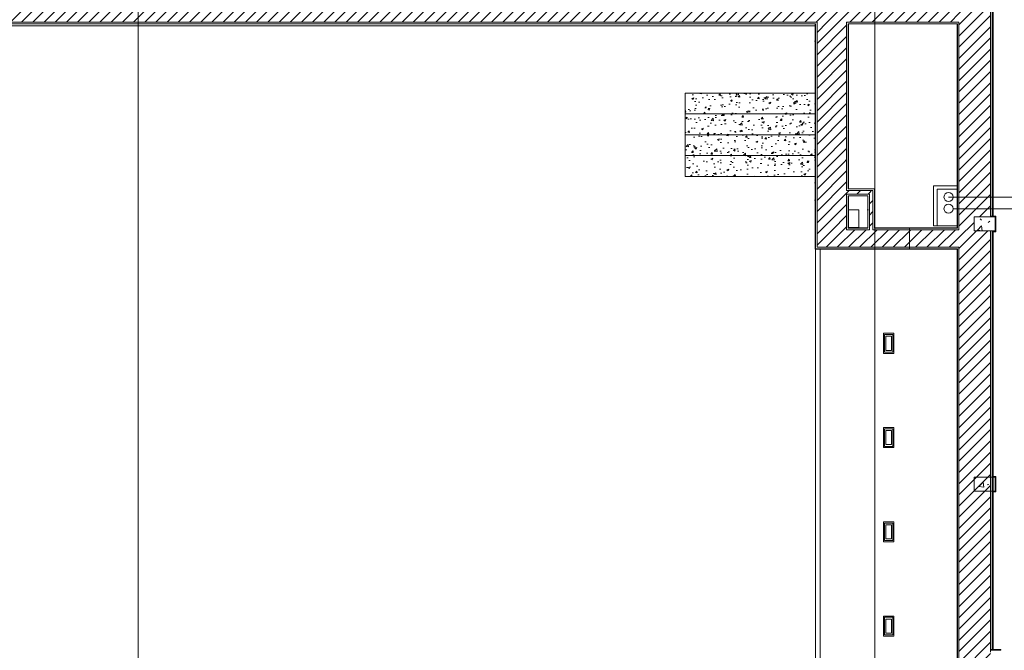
# Model space of a CAD drawing. Header units: metres. Extents: x 3 to 43.5, y -74 to -48.5.
# Tile 30 of 209: x 21.3 to 35.3, y -63.7 to -54.8. Entities that reach past the tile are written whole.
import ezdxf

# ---------------------------------------------------------------- set-up
doc = ezdxf.new("R2010")
doc.units = ezdxf.units.M
doc.linetypes.add('IMPORT-HIDDEN2', pattern=[4.7625, 3.175, -1.5875])
doc.linetypes.add('Projeção', pattern=[0.003969, 0.002381, -0.001587])
doc.layers.add('1PAV - FRIG_dwg', color=7, linetype='Continuous', lineweight=18, true_color=0x767676)
doc.layers.add('TUB_FRIGO', color=30, linetype='Continuous', lineweight=18, true_color=0xff7f00)
for name, color, linetype, lineweight in [('A-COLS', 7, 'Continuous', 18), ('A-FLOR', 7, 'Continuous', 18), ('A-WALL', 7, 'Continuous', 18), ('A-WALL-PATT', 7, 'Continuous', 18), ('E-LITE-EQPM', 7, 'Continuous', 18), ('G-ANNO-SYMB', 7, 'Continuous', 9), ('I-FURN', 7, 'Continuous', 18), ('S-COLS', 7, 'Continuous', 18), ('S-STRS', 7, 'Continuous', 18)]:
    doc.layers.add(name, color=color, linetype=linetype, lineweight=lineweight)
pattern_1 = [(50, (21.555, -62.9), (0.546555, -0.047815), [0.05715, -0.62865]), (355, (21.555, -62.9), (-0.105728, 0.573166), [0.04572, -0.50292]), (100.451, (21.601, -62.904), (0.440828, 0.525349), [0.04857, -0.53427]), (46.184, (21.555, -62.748), (0.813237, -0.12613), [0.08573, -0.94298]), (96.636, (21.623, -62.758), (0.712212, 0.742287), [0.07286, -0.80141]), (351.184, (21.555, -62.748), (0.712217, 0.742274), [0.06858, -0.75438]), (21, (21.631, -62.786), (0.454846, -0.306795), [0.05715, -0.62865]), (326, (21.631, -62.786), (0.185405, 0.55256), [0.04572, -0.50292]), (71.451, (21.669, -62.811), (0.640251, 0.245763), [0.04857, -0.53427]), (37.5, (21.555, -62.9), (0.009261, 0.2536672), [0.02515, -0.47168, 0.02515, -0.48539, -0.50482]), (37.5, (21.555, -62.9), (0.009261, 0.2536672), [-1.007, 0.02515, -0.47968]), (7.5, (21.555, -62.9), (0.200456, 0.300546), [0.02515, -0.26594, 0.02515, -0.46025, -0.1924]), (7.5, (21.555, -62.9), (0.200456, 0.300546), [-0.77648, 0.02515, -0.16726]), (327.5, (21.385, -62.9), (0.4067682, -0.0171882), [0.02515, -0.16535, 0.02515, -0.56921, -0.78867]), (327.5, (21.385, -62.9), (0.4067682, -0.0171882), [-0.78486, 0.02515, -0.76352]), (317.5, (21.309, -62.9), (0.444383, 0.0762794), [0.02515, -0.2225, 0.02515, -0.36957, -0.56007]), (317.5, (21.309, -62.9), (0.444383, 0.0762794), [-0.64237, 0.02515, -0.53492])]
pattern_2 = [(45, (21.555, -62.9), (-0.0795495, 0.0795495), [])]
pattern_3 = [(50, (21.555, -62.9), (0.273274, -0.0239114), [0.02857, -0.31432]), (355, (21.555, -62.9), (-0.0528634, 0.286588), [0.02286, -0.25146]), (100.451, (21.578, -62.902), (0.220418, 0.2626804), [0.02429, -0.26714]), (46.184, (21.555, -62.824), (0.4066185, -0.0630575), [0.04286, -0.47149]), (96.636, (21.589, -62.829), (0.356107, 0.371139), [0.03643, -0.4007]), (351.184, (21.555, -62.824), (0.356108, 0.371137), [0.03429, -0.37719]), (21, (21.593, -62.843), (0.2274184, -0.1533992), [0.02858, -0.31433]), (326, (21.593, -62.843), (0.092705, 0.276284), [0.02286, -0.25146]), (71.451, (21.612, -62.856), (0.320132, 0.1228847), [0.02429, -0.26714]), (37.5, (21.555, -62.9), (0.0046375, 0.1268327), [0.00251, -0.2459, 0.00251, -0.25276, -0.25241]), (37.5, (21.555, -62.9), (0.0046375, 0.1268327), [-0.50368, 0.00251, -0.2499]), (7.5, (21.555, -62.9), (0.1002335, 0.1502687), [0.00251, -0.14303, 0.00251, -0.24018, -0.0962]), (7.5, (21.555, -62.9), (0.1002335, 0.1502687), [-0.38824, 0.00251, -0.09369]), (327.5, (21.47, -62.9), (0.2033841, -0.0085941), [0.00251, -0.09274, 0.00251, -0.29467, -0.39434]), (327.5, (21.47, -62.9), (0.2033841, -0.0085941), [-0.39243, 0.00251, -0.39182]), (317.5, (21.432, -62.9), (0.2221916, 0.0381397), [0.00251, -0.12131, 0.00251, -0.19484, -0.28004]), (317.5, (21.432, -62.9), (0.2221916, 0.0381397), [-0.32118, 0.00251, -0.27752])]
pattern_4 = [(0, (21.555, -62.9), (0.381, 0.381), [0.1905, -0.5715]), (45, (21.65, -62.9), (-1.90495, 1.90495), []), (90, (21.65, -62.995), (-0.381, 0.381), [0.1905, -0.5715])]

# ---------------------------------------------------------------- blocks, each defined once
blk = doc.blocks.new('Concreto-Retangular-Coluna - 20 X 30-8710684-1PAV - FRIGORÍFICA')
at = {"layer": 'S-COLS', "true_color": 0xaaaaaa}
h = blk.add_hatch(dxfattribs=at)
h.set_pattern_fill('FP_17', color=253, style=0, pattern_type=2)
h.set_pattern_definition([(320, (-5.215, 13.502), (-0.047815, -0.546555), [0.05715, -0.62865]), (265, (-5.215, 13.502), (0.573166, 0.105728), [0.04572, -0.50292]), (10.451, (-5.219, 13.457), (0.52535, -0.440828), [0.04857, -0.53427]), (316.184, (-5.062, 13.502), (-0.12613, -0.813237), [0.08572, -0.94297]), (6.636, (-5.073, 13.435), (0.742287, -0.71221), [0.07286, -0.80141]), (261.184, (-5.062, 13.502), (0.742274, -0.712217), [0.06858, -0.75438]), (291, (-5.1, 13.426), (-0.306795, -0.454846), [0.05715, -0.62865]), (236, (-5.1, 13.426), (0.55256, -0.185405), [0.04572, -0.50292]), (341.451, (-5.126, 13.388), (0.245763, -0.64025), [0.04857, -0.53427]), (307.5, (-5.215, 13.502), (0.2536672, -0.009261), [0.02515, -0.47168, 0.02515, -0.48539, -0.50482]), (307.5, (-5.215, 13.502), (0.2536672, -0.009261), [-1.007, 0.02515, -0.47968]), (277.5, (-5.215, 13.502), (0.300546, -0.200456), [0.02515, -0.26594, 0.02515, -0.46025, -0.19241]), (277.5, (-5.215, 13.502), (0.300546, -0.200456), [-0.77648, 0.02515, -0.16726]), (237.5, (-5.215, 13.672), (-0.0171882, -0.4067682), [0.02515, -0.16535, 0.02515, -0.56921, -0.78867]), (237.5, (-5.215, 13.672), (-0.0171882, -0.4067682), [-0.78486, 0.02515, -0.76352]), (227.5, (-5.215, 13.748), (0.076279, -0.444383), [0.02515, -0.2225, 0.02515, -0.36957, -0.56007]), (227.5, (-5.215, 13.748), (0.076279, -0.444383), [-0.64237, 0.02515, -0.53492])])
h.paths.add_polyline_path([(-0.1, 0.077), (-0.1, -0.15), (0.1, -0.15), (0.1, 0.15), (-0.1, 0.15)])
at = {"layer": 'S-COLS', "color": 253, "true_color": 0xaaaaaa}
for p, q in [((0.1, 0.15), (-0.1, 0.15)), ((-0.1, 0.15), (-0.1, -0.15)), ((0.1, -0.15), (0.1, 0.15)), ((-0.1, -0.15), (0.1, -0.15))]:
    blk.add_line(p, q, dxfattribs=at)
blk = doc.blocks.new('Mobiliário 3 - Mobiliário 1-7673162-1PAV - FRIGORÍFICA')
at = {"layer": 'I-FURN', "color": 253, "true_color": 0xaaaaaa}
for p, q in [((33.122, -64.377), (33.122, -57.677)), ((33.187, -57.677), (33.122, -57.677)), ((33.187, -57.677), (33.187, -64.377)), ((33.122, -64.377), (33.187, -64.377))]:
    blk.add_line(p, q, dxfattribs=at)
blk = doc.blocks.new('Paredes 25 - Paredes 21-7862988-1PAV - FRIGORÍFICA')
at = {"layer": 'A-WALL', "color": 253, "true_color": 0xaaaaaa}
for p, q in [((32.649, -54.842), (14.74, -54.842)), ((14.74, -54.868), (32.649, -54.868)), ((32.649, -54.868), (32.649, -54.842))]:
    blk.add_line(p, q, dxfattribs=at)
blk = doc.blocks.new('Light_-_LED_Recessed_fixture_-_Double_19510 - Light_-_LED_Recessed_fixture_-_Double_19510-V113-1PAV - FRIGORÍFICA')
at = {"layer": 'E-LITE-EQPM', "color": 253, "true_color": 0xaaaaaa}
for p, q in [((-0.1425, 0.075), (-0.1425, -0.075)), ((0.1425, 0.075), (-0.1425, 0.075)), ((-0.1425, 0.075), (-0.1425, -0.075)), ((0.1425, 0.075), (-0.1425, 0.075)), ((0.125, 0.06), (-0.125, 0.06)), ((-0.125, 0.06), (-0.125, -0.06)), ((0.125, 0.06), (-0.125, 0.06)), ((-0.125, 0.06), (-0.125, -0.06)), ((0.1, 0.04), (-0.1, 0.04)), ((-0.1, 0.04), (-0.1, -0.04)), ((0.1, 0.04), (-0.1, 0.04)), ((-0.1, 0.04), (-0.1, -0.04)), ((0.1, -0.04), (0.1, 0.04)), ((0.1, -0.04), (0.1, 0.04)), ((0.125, -0.06), (0.125, 0.06)), ((0.125, -0.06), (0.125, 0.06)), ((0.1425, -0.075), (0.1425, 0.075)), ((0.1425, -0.075), (0.1425, 0.075)), ((-0.1425, -0.075), (0.1425, -0.075)), ((-0.1425, -0.075), (0.1425, -0.075)), ((-0.125, -0.06), (0.125, -0.06)), ((-0.125, -0.06), (0.125, -0.06)), ((-0.1, -0.04), (0.1, -0.04)), ((-0.1, -0.04), (0.1, -0.04))]:
    blk.add_line(p, q, dxfattribs=at)
blk = doc.blocks.new('Light_-_LED_Recessed_fixture_-_Double_19510 - Light_-_LED_Recessed_fixture_-_Double_19510-V114-1PAV - FRIGORÍFICA')
at = {"layer": 'E-LITE-EQPM', "color": 253, "true_color": 0xaaaaaa}
for p, q in [((-0.1425, 0.075), (-0.1425, -0.075)), ((0.1425, 0.075), (-0.1425, 0.075)), ((-0.1425, 0.075), (-0.1425, -0.075)), ((0.1425, 0.075), (-0.1425, 0.075)), ((0.125, 0.06), (-0.125, 0.06)), ((-0.125, 0.06), (-0.125, -0.06)), ((0.125, 0.06), (-0.125, 0.06)), ((-0.125, 0.06), (-0.125, -0.06)), ((0.1, 0.04), (-0.1, 0.04)), ((-0.1, 0.04), (-0.1, -0.04)), ((0.1, 0.04), (-0.1, 0.04)), ((-0.1, 0.04), (-0.1, -0.04)), ((0.1, -0.04), (0.1, 0.04)), ((0.1, -0.04), (0.1, 0.04)), ((0.125, -0.06), (0.125, 0.06)), ((0.125, -0.06), (0.125, 0.06)), ((0.1425, -0.075), (0.1425, 0.075)), ((0.1425, -0.075), (0.1425, 0.075)), ((-0.1425, -0.075), (0.1425, -0.075)), ((-0.1425, -0.075), (0.1425, -0.075)), ((-0.125, -0.06), (0.125, -0.06)), ((-0.125, -0.06), (0.125, -0.06)), ((-0.1, -0.04), (0.1, -0.04)), ((-0.1, -0.04), (0.1, -0.04))]:
    blk.add_line(p, q, dxfattribs=at)
blk = doc.blocks.new('Light_-_LED_Recessed_fixture_-_Double_19510 - Light_-_LED_Recessed_fixture_-_Double_19510-V115-1PAV - FRIGORÍFICA')
at = {"layer": 'E-LITE-EQPM', "color": 253, "true_color": 0xaaaaaa}
for p, q in [((-0.1425, 0.075), (-0.1425, -0.075)), ((0.1425, 0.075), (-0.1425, 0.075)), ((-0.1425, 0.075), (-0.1425, -0.075)), ((0.1425, 0.075), (-0.1425, 0.075)), ((0.125, 0.06), (-0.125, 0.06)), ((-0.125, 0.06), (-0.125, -0.06)), ((0.125, 0.06), (-0.125, 0.06)), ((-0.125, 0.06), (-0.125, -0.06)), ((0.1, 0.04), (-0.1, 0.04)), ((-0.1, 0.04), (-0.1, -0.04)), ((0.1, 0.04), (-0.1, 0.04)), ((-0.1, 0.04), (-0.1, -0.04)), ((0.1, -0.04), (0.1, 0.04)), ((0.1, -0.04), (0.1, 0.04)), ((0.125, -0.06), (0.125, 0.06)), ((0.125, -0.06), (0.125, 0.06)), ((0.1425, -0.075), (0.1425, 0.075)), ((0.1425, -0.075), (0.1425, 0.075)), ((-0.1425, -0.075), (0.1425, -0.075)), ((-0.1425, -0.075), (0.1425, -0.075)), ((-0.125, -0.06), (0.125, -0.06)), ((-0.125, -0.06), (0.125, -0.06)), ((-0.1, -0.04), (0.1, -0.04)), ((-0.1, -0.04), (0.1, -0.04))]:
    blk.add_line(p, q, dxfattribs=at)
blk = doc.blocks.new('Light_-_LED_Recessed_fixture_-_Double_19510 - Light_-_LED_Recessed_fixture_-_Double_19510-V116-1PAV - FRIGORÍFICA')
at = {"layer": 'E-LITE-EQPM', "color": 253, "true_color": 0xaaaaaa}
for p, q in [((-0.1425, 0.075), (-0.1425, -0.075)), ((0.1425, 0.075), (-0.1425, 0.075)), ((-0.1425, 0.075), (-0.1425, -0.075)), ((0.1425, 0.075), (-0.1425, 0.075)), ((0.125, 0.06), (-0.125, 0.06)), ((-0.125, 0.06), (-0.125, -0.06)), ((0.125, 0.06), (-0.125, 0.06)), ((-0.125, 0.06), (-0.125, -0.06)), ((0.1, 0.04), (-0.1, 0.04)), ((-0.1, 0.04), (-0.1, -0.04)), ((0.1, 0.04), (-0.1, 0.04)), ((-0.1, 0.04), (-0.1, -0.04)), ((0.1, -0.04), (0.1, 0.04)), ((0.1, -0.04), (0.1, 0.04)), ((0.125, -0.06), (0.125, 0.06)), ((0.125, -0.06), (0.125, 0.06)), ((0.1425, -0.075), (0.1425, 0.075)), ((0.1425, -0.075), (0.1425, 0.075)), ((-0.1425, -0.075), (0.1425, -0.075)), ((-0.1425, -0.075), (0.1425, -0.075)), ((-0.125, -0.06), (0.125, -0.06)), ((-0.125, -0.06), (0.125, -0.06)), ((-0.1, -0.04), (0.1, -0.04)), ((-0.1, -0.04), (0.1, -0.04))]:
    blk.add_line(p, q, dxfattribs=at)
blk = doc.blocks.new('4 GRE - ESCOLA DE CINEMA E AUDIOVISUAL CINE REX R07_rvt-1-1PAV - FRIGORÍFICA')
at = {"layer": 'A-WALL-PATT', "true_color": 0xeaeaea}
h = blk.add_hatch(dxfattribs=at)
h.set_pattern_fill('FP_22', color=254, style=0, pattern_type=2)
h.set_pattern_definition(pattern_4)
h.paths.add_polyline_path([(35.167, -63.736), (35.169, -63.736), (35.168, -57.785), (35.167, -57.785), (35.167, -63.714)])
h.paths.add_polyline_path([(35.169, -57.585), (35.169, -52.235), (35.167, -52.235), (35.168, -57.585)])
h.paths.add_polyline_path([(35.169, -51.355), (35.169, -51.175), (35.167, -51.175), (35.167, -51.355)])
at = {"layer": 'A-WALL-PATT', "true_color": 0xd4d4d4}
h = blk.add_hatch(dxfattribs=at)
h.set_pattern_fill('FP_1', color=254, style=0, pattern_type=2)
h.set_pattern_definition(pattern_1)
h.paths.add_polyline_path([(35.007, -68.442), (35.007, -68.439), (34.67, -68.439), (34.67, -67.794), (34.917, -67.794), (34.917, -67.792), (34.667, -67.792), (34.667, -68.442), (34.981, -68.442)])
h.paths.add_polyline_path([(34.667, -66.892), (34.917, -66.892), (34.917, -66.889), (34.67, -66.889), (34.67, -65.052), (34.667, -65.052), (34.667, -66.89)])
h.paths.add_polyline_path([(34.667, -65.043), (34.67, -65.043), (34.67, -65.039), (34.667, -65.039), (34.667, -65.042)])
h.paths.add_polyline_path([(34.67, -58.039), (34.667, -58.039), (34.667, -58.042)])
h.paths.add_polyline_path([(34.67, -64.744), (34.67, -58.039), (34.667, -58.042), (34.667, -64.744)])
h.paths.add_polyline_path([(34.67, -57.744), (34.67, -54.839), (34.667, -54.839), (34.667, -57.742)])
h.paths.add_polyline_path([(34.67, -57.744), (34.667, -57.742), (34.667, -57.744)])
h.paths.add_polyline_path([(34.67, -54.344), (34.67, -54.202), (34.667, -54.202), (34.667, -54.344)])
h = blk.add_hatch(dxfattribs=at)
h.set_pattern_fill('FP_2', color=254, style=0, pattern_type=2)
h.set_pattern_definition(pattern_2)
h.paths.add_polyline_path([(34.692, -68.417), (35.007, -68.417), (35.007, -68.143), (35.142, -68.143), (35.142, -67.817), (34.692, -67.817), (34.692, -68.383)])
h.paths.add_polyline_path([(34.692, -66.867), (35.142, -66.867), (35.142, -57.785), (34.907, -57.785), (34.907, -57.585), (35.142, -57.585), (35.142, -54.202), (34.692, -54.202), (34.692, -66.793)])
h = blk.add_hatch(dxfattribs=at)
h.set_pattern_fill('FP_1', color=254, style=0, pattern_type=2)
h.set_pattern_definition(pattern_1)
h.paths.add_polyline_path([(35.166, -68.143), (35.167, -68.143), (35.167, -67.792), (34.917, -67.792), (34.917, -67.794), (35.165, -67.794), (35.165, -68.143)])
h.paths.add_polyline_path([(35.167, -66.892), (35.167, -63.906), (35.165, -63.906), (35.165, -66.889), (34.917, -66.889), (34.917, -66.892), (34.981, -66.892)])
h.paths.add_polyline_path([(35.165, -63.898), (35.167, -63.898), (35.167, -63.894), (35.165, -63.894)])
h.paths.add_polyline_path([(35.165, -63.749), (35.167, -63.749), (35.167, -63.745), (35.165, -63.745)])
h.paths.add_polyline_path([(35.167, -63.736), (35.167, -57.785), (35.165, -57.785), (35.165, -63.736)])
h.paths.add_polyline_path([(35.167, -57.585), (35.167, -57.584), (35.165, -57.584), (35.165, -57.585)])
h.paths.add_polyline_path([(35.167, -57.575), (35.167, -54.202), (35.165, -54.202), (35.165, -57.575)])
h = blk.add_hatch(dxfattribs=at)
h.set_pattern_fill('FP_2', color=254, style=0, pattern_type=2)
h.set_pattern_definition(pattern_2)
h.paths.add_polyline_path([(33.094, -54.817), (34.692, -54.817), (34.692, -54.367), (11.94, -54.367), (11.94, -54.497), (11.74, -54.497), (11.74, -54.367), (5.044, -54.367), (5.044, -54.817), (33.017, -54.817)])
h = blk.add_hatch(dxfattribs=at)
h.set_pattern_fill('FP_1', color=254, style=0, pattern_type=2)
h.set_pattern_definition(pattern_1)
h.paths.add_polyline_path([(34.667, -54.842), (34.667, -54.839), (33.116, -54.839), (33.116, -54.842), (34.326, -54.842)])
h.paths.add_polyline_path([(32.651, -54.842), (32.651, -54.839), (14.746, -54.839), (14.746, -54.842), (32.649, -54.842)])
h.paths.add_polyline_path([(14.601, -54.842), (14.601, -54.839), (12.294, -54.839), (12.294, -54.842), (14.599, -54.842)])
h.paths.add_polyline_path([(12.224, -54.842), (12.224, -54.839), (6.837, -54.839), (6.837, -54.842), (12.073, -54.842)])
h.paths.add_polyline_path([(6.692, -54.842), (6.692, -54.839), (5.019, -54.839), (5.019, -54.842), (6.689, -54.842)])
h = blk.add_hatch(dxfattribs=at)
h.set_pattern_fill('FP_1', color=254, style=0, pattern_type=2)
h.set_pattern_definition(pattern_1)
h.paths.add_polyline_path([(32.651, -56.805), (32.651, -54.842), (32.649, -54.842), (32.649, -56.805)])
h = blk.add_hatch(dxfattribs=at)
h.set_pattern_fill('FP_2', color=254, style=0, pattern_type=2)
h.set_pattern_definition(pattern_2)
h.paths.add_polyline_path([(33.094, -56.805), (33.094, -54.817), (32.674, -54.817), (32.674, -56.805), (33.017, -56.805)])
h = blk.add_hatch(dxfattribs=at)
h.set_pattern_fill('FP_1', color=254, style=0, pattern_type=2)
h.set_pattern_definition(pattern_1)
h.paths.add_polyline_path([(33.119, -56.805), (33.119, -54.842), (33.116, -54.842), (33.116, -56.805)])
h = blk.add_hatch(dxfattribs=at)
h.set_pattern_fill('FP_1', color=254, style=0, pattern_type=2)
h.set_pattern_definition(pattern_1)
h.paths.add_polyline_path([(32.651, -58.039), (32.651, -56.805), (32.649, -56.805), (32.649, -58.039)])
h = blk.add_hatch(dxfattribs=at)
h.set_pattern_fill('FP_2', color=254, style=0, pattern_type=2)
h.set_pattern_definition(pattern_2)
h.paths.add_polyline_path([(33.094, -57.767), (33.094, -56.805), (32.674, -56.805), (32.674, -57.767), (33.017, -57.767)])
h = blk.add_hatch(dxfattribs=at)
h.set_pattern_fill('FP_1', color=254, style=0, pattern_type=2)
h.set_pattern_definition(pattern_1)
h.paths.add_polyline_path([(33.119, -57.742), (33.119, -57.283), (33.116, -57.283), (33.116, -57.742)])
h.paths.add_polyline_path([(33.119, -57.188), (33.119, -56.805), (33.116, -56.805), (33.116, -57.188)])
h = blk.add_hatch(dxfattribs=at)
h.set_pattern_fill('FP_2', color=254, style=0, pattern_type=2)
h.set_pattern_definition(pattern_2)
h.paths.add_polyline_path([(33.094, -57.26), (33.419, -57.26), (33.419, -57.21), (33.094, -57.21), (33.094, -57.258)])
h = blk.add_hatch(dxfattribs=at)
h.set_pattern_fill('FP_1', color=254, style=0, pattern_type=2)
h.set_pattern_definition(pattern_1)
h.paths.add_polyline_path([(33.469, -57.188), (33.491, -57.188), (33.491, -57.185), (33.119, -57.185), (33.119, -57.188), (33.394, -57.188)])
h = blk.add_hatch(dxfattribs=at)
h.set_pattern_fill('FP_2', color=254, style=0, pattern_type=2)
h.set_pattern_definition(pattern_2)
h.paths.add_polyline_path([(33.419, -57.767), (33.469, -57.767), (33.469, -57.21), (33.419, -57.21), (33.419, -57.744)])
h = blk.add_hatch(dxfattribs=at)
h.set_pattern_fill('FP_1', color=254, style=0, pattern_type=2)
h.set_pattern_definition(pattern_1)
h.paths.add_polyline_path([(33.394, -57.742), (33.396, -57.742), (33.396, -57.283), (33.394, -57.283), (33.394, -57.655)])
h = blk.add_hatch(dxfattribs=at)
h.set_pattern_fill('FP_2', color=254, style=0, pattern_type=2)
h.set_pattern_definition(pattern_2)
h.paths.add_polyline_path([(32.674, -58.017), (33.987, -58.017), (33.987, -57.767), (32.674, -57.767)])
h = blk.add_hatch(dxfattribs=at)
h.set_pattern_fill('FP_1', color=254, style=0, pattern_type=2)
h.set_pattern_definition(pattern_1)
h.paths.add_polyline_path([(33.491, -57.744), (33.987, -57.744), (33.987, -57.742), (33.491, -57.742)])
h.paths.add_polyline_path([(33.344, -57.744), (33.396, -57.744), (33.396, -57.742), (33.116, -57.742), (33.116, -57.744)])
h = blk.add_hatch(dxfattribs=at)
h.set_pattern_fill('FP_2', color=254, style=0, pattern_type=2)
h.set_pattern_definition(pattern_2)
h.paths.add_polyline_path([(34.67, -58.017), (34.692, -58.017), (34.692, -57.767), (33.987, -57.767), (33.987, -58.017), (34.667, -58.017)])
h = blk.add_hatch(dxfattribs=at)
h.set_pattern_fill('FP_2', color=254, style=0, pattern_type=2)
h.set_pattern_definition(pattern_2)
h.paths.add_polyline_path([(34.667, -58.017), (34.692, -58.017), (34.692, -57.767), (33.987, -57.767), (33.987, -58.017), (34.653, -58.017)])
h = blk.add_hatch(dxfattribs=at)
h.set_pattern_fill('FP_1', color=254, style=0, pattern_type=2)
h.set_pattern_definition(pattern_1)
h.paths.add_polyline_path([(32.715, -58.042), (33.987, -58.042), (33.987, -58.039), (32.649, -58.039), (32.649, -58.042), (32.651, -58.042)])
h = blk.add_hatch(dxfattribs=at)
h.set_pattern_fill('FP_1', color=254, style=0, pattern_type=2)
h.set_pattern_definition(pattern_1)
h.paths.add_polyline_path([(34.667, -58.042), (34.667, -58.039), (33.987, -58.039), (33.987, -58.042), (34.653, -58.042)])
h = blk.add_hatch(dxfattribs=at)
h.set_pattern_fill('FP_1', color=254, style=0, pattern_type=2)
h.set_pattern_definition(pattern_1)
h.paths.add_polyline_path([(34.667, -58.042), (34.667, -58.039), (33.987, -58.039), (33.987, -58.042), (34.653, -58.042)])
at = {"layer": 'A-WALL-PATT', "true_color": 0xeaeaea}
h = blk.add_hatch(dxfattribs=at)
h.set_pattern_fill('FP_22', color=254, style=0, pattern_type=2)
h.set_pattern_definition(pattern_4)
h.paths.add_polyline_path([(39.868, -63.746), (39.868, -63.745), (36.189, -63.745), (36.189, -63.741), (36.187, -63.741), (36.187, -63.746), (39.562, -63.746)])
h.paths.add_polyline_path([(35.287, -63.746), (35.287, -63.741), (35.286, -63.741), (35.286, -63.745), (35.167, -63.745), (35.167, -63.746)])
at = {"layer": 'S-COLS', "true_color": 0xaaaaaa}
h = blk.add_hatch(dxfattribs=at)
h.set_pattern_fill('FP_1', color=253, style=0, pattern_type=2)
h.set_pattern_definition(pattern_1)
h.paths.add_polyline_path([(35.207, -61.485), (35.207, -61.285), (34.907, -61.285), (34.907, -61.485), (34.981, -61.485)])
at = {"layer": 'S-STRS', "true_color": 0xc2c2c2}
h = blk.add_hatch(dxfattribs=at)
h.set_pattern_fill('FP_5', color=9, style=0, pattern_type=2)
h.set_pattern_definition(pattern_3)
h.paths.add_polyline_path([(30.797, -56.121), (32.649, -56.121), (32.649, -55.825), (30.797, -55.825)])
h = blk.add_hatch(dxfattribs=at)
h.set_pattern_fill('FP_5', color=9, style=0, pattern_type=2)
h.set_pattern_definition(pattern_3)
h.paths.add_polyline_path([(32.649, -56.417), (32.649, -56.121), (30.797, -56.121), (30.797, -56.417)])
h = blk.add_hatch(dxfattribs=at)
h.set_pattern_fill('FP_5', color=9, style=0, pattern_type=2)
h.set_pattern_definition(pattern_3)
h.paths.add_polyline_path([(32.649, -56.713), (32.649, -56.417), (30.797, -56.417), (30.797, -56.713)])
h = blk.add_hatch(dxfattribs=at)
h.set_pattern_fill('FP_4', color=9, style=0, pattern_type=2)
h.set_pattern_definition([(50, (21.555, -62.9), (0.273274, -0.0239114), [0.02857, -0.31432]), (355, (21.555, -62.9), (-0.0528634, 0.286588), [0.02286, -0.25146]), (100.451, (21.578, -62.902), (0.220418, 0.2626804), [0.02429, -0.26714]), (46.184, (21.555, -62.824), (0.4066185, -0.0630575), [0.04286, -0.47149]), (96.636, (21.589, -62.829), (0.356107, 0.371139), [0.03643, -0.4007]), (351.184, (21.555, -62.824), (0.356108, 0.371137), [0.03429, -0.37719]), (21, (21.593, -62.843), (0.2274184, -0.1533992), [0.02858, -0.31433]), (326, (21.593, -62.843), (0.092705, 0.276284), [0.02286, -0.25146]), (71.451, (21.612, -62.856), (0.320132, 0.122885), [0.02429, -0.26714]), (37.5, (21.555, -62.9), (0.0046375, 0.1268327), [0.00251, -0.2459, 0.00251, -0.25276, -0.25241]), (37.5, (21.555, -62.9), (0.0046375, 0.1268327), [-0.50368, 0.00251, -0.2499]), (7.5, (21.555, -62.9), (0.1002335, 0.1502687), [0.00251, -0.14303, 0.00251, -0.24018, -0.0962]), (7.5, (21.555, -62.9), (0.1002335, 0.1502687), [-0.38824, 0.00251, -0.09369]), (327.5, (21.47, -62.9), (0.2033841, -0.0085941), [0.00251, -0.09274, 0.00251, -0.29467, -0.39434]), (327.5, (21.47, -62.9), (0.2033841, -0.0085941), [-0.39243, 0.00251, -0.39182]), (317.5, (21.432, -62.9), (0.2221916, 0.0381397), [0.00251, -0.12131, 0.00251, -0.19484, -0.28003]), (317.5, (21.432, -62.9), (0.2221916, 0.0381397), [-0.32118, 0.00251, -0.27752])])
h.paths.add_polyline_path([(32.649, -57.009), (32.649, -56.713), (30.797, -56.713), (30.797, -57.009)])
at = {"layer": 'A-FLOR', "color": 253, "true_color": 0xaaaaaa}
for p, q in [((35.167, -61.668), (35.167, -61.669)), ((35.167, -61.675), (35.167, -61.676)), ((35.167, -63.736), (35.167, -63.738))]:
    blk.add_line(p, q, dxfattribs=at)
at = {"layer": 'A-WALL', "color": 253, "true_color": 0xaaaaaa}
for p, q in [((35.169, -52.235), (35.169, -57.585)), ((35.142, -57.575), (35.142, -54.202)), ((35.165, -57.575), (35.165, -54.202)), ((35.167, -57.575), (35.167, -54.202)), ((35.167, -54.202), (35.167, -57.585)), ((35.176, -57.585), (35.176, -54.505)), ((35.177, -57.585), (35.177, -54.507)), ((14.724, -54.817), (32.674, -54.817)), ((14.746, -54.839), (32.651, -54.839)), ((14.749, -54.842), (32.649, -54.842)), ((32.649, -54.842), (32.649, -56.805)), ((32.651, -54.842), (32.651, -54.839)), ((32.651, -56.805), (32.651, -54.842)), ((32.674, -54.839), (32.674, -54.817)), ((32.674, -54.842), (32.674, -54.839)), ((32.674, -56.805), (32.674, -54.842)), ((33.094, -54.839), (33.094, -54.817)), ((33.094, -54.817), (34.667, -54.817)), ((33.094, -54.842), (33.094, -54.839)), ((33.094, -56.805), (33.094, -54.842)), ((33.116, -54.842), (33.116, -54.839)), ((33.116, -54.839), (34.667, -54.839)), ((33.116, -56.805), (33.116, -54.842)), ((33.119, -56.805), (33.119, -54.842)), ((33.119, -54.842), (34.667, -54.842)), ((34.67, -54.817), (34.667, -54.817)), ((34.67, -54.839), (34.667, -54.839)), ((34.667, -54.842), (34.667, -57.742)), ((34.692, -54.817), (34.67, -54.817)), ((34.67, -54.839), (34.67, -57.744)), ((34.692, -54.817), (34.692, -57.767)), ((32.649, -56.805), (32.649, -57.742)), ((32.651, -57.742), (32.651, -56.805)), ((32.674, -57.742), (32.674, -56.805)), ((33.094, -57.21), (33.094, -56.805)), ((33.116, -57.188), (33.116, -56.805)), ((33.119, -57.185), (33.119, -56.805)), ((33.116, -57.21), (33.094, -57.21)), ((33.119, -57.188), (33.116, -57.188)), ((33.119, -57.21), (33.116, -57.21)), ((33.394, -57.185), (33.119, -57.185)), ((33.394, -57.188), (33.119, -57.188)), ((33.394, -57.21), (33.119, -57.21)), ((33.491, -57.185), (33.394, -57.185)), ((33.394, -57.188), (33.469, -57.188)), ((33.394, -57.21), (33.419, -57.21)), ((33.419, -57.21), (33.469, -57.21)), ((33.469, -57.188), (33.491, -57.188)), ((33.469, -57.742), (33.469, -57.21)), ((33.494, -57.185), (33.491, -57.185)), ((33.491, -57.742), (33.491, -57.188)), ((33.494, -57.742), (33.494, -57.185)), ((33.094, -57.742), (33.094, -57.26)), ((33.116, -57.26), (33.094, -57.26)), ((33.119, -57.26), (33.116, -57.26)), ((33.116, -57.742), (33.116, -57.283)), ((33.119, -57.283), (33.116, -57.283)), ((33.394, -57.26), (33.119, -57.26)), ((33.394, -57.283), (33.119, -57.283)), ((33.119, -57.742), (33.119, -57.285)), ((33.119, -57.285), (33.394, -57.285)), ((33.394, -57.26), (33.396, -57.26)), ((33.394, -57.283), (33.396, -57.283)), ((33.394, -57.285), (33.394, -57.742)), ((33.396, -57.26), (33.419, -57.26)), ((33.396, -57.742), (33.396, -57.283)), ((33.419, -57.742), (33.419, -57.26)), ((35.142, -57.577), (35.142, -57.575)), ((35.165, -57.575), (35.142, -57.575)), ((35.142, -57.577), (35.142, -57.575)), ((35.142, -57.584), (35.142, -57.577)), ((35.167, -57.577), (35.142, -57.577)), ((35.142, -57.584), (35.142, -57.577)), ((35.142, -57.585), (35.142, -57.584)), ((35.165, -57.584), (35.142, -57.584)), ((35.167, -57.575), (35.165, -57.575)), ((35.165, -57.585), (35.165, -57.584)), ((35.167, -57.584), (35.165, -57.584)), ((35.207, -57.575), (35.167, -57.575)), ((35.167, -57.577), (35.207, -57.577)), ((35.167, -57.584), (35.167, -57.585)), ((35.167, -57.584), (35.207, -57.584)), ((35.217, -57.575), (35.207, -57.575)), ((35.209, -57.575), (35.207, -57.575)), ((35.207, -57.577), (35.209, -57.577)), ((35.207, -57.584), (35.209, -57.584)), ((35.209, -57.575), (35.209, -57.577)), ((35.209, -57.577), (35.216, -57.577)), ((35.209, -57.584), (35.209, -57.785)), ((35.216, -57.575), (35.216, -57.577)), ((35.217, -57.575), (35.216, -57.575)), ((35.216, -57.577), (35.216, -57.785)), ((35.216, -57.577), (35.217, -57.577)), ((35.217, -57.785), (35.217, -57.575)), ((35.217, -57.577), (35.217, -57.575)), ((32.649, -57.742), (32.649, -58.039)), ((32.651, -58.017), (32.651, -57.742)), ((32.674, -57.767), (32.674, -57.742)), ((32.674, -58.017), (32.674, -57.767)), ((33.094, -57.744), (33.094, -57.742)), ((33.094, -57.767), (33.094, -57.744)), ((33.094, -57.767), (33.419, -57.767)), ((33.116, -57.744), (33.116, -57.742)), ((33.116, -57.744), (33.396, -57.744)), ((33.394, -57.742), (33.119, -57.742)), ((33.396, -57.744), (33.396, -57.742)), ((33.419, -57.744), (33.419, -57.742)), ((33.419, -57.767), (33.419, -57.744)), ((33.469, -57.744), (33.469, -57.742)), ((33.469, -57.767), (33.469, -57.744)), ((33.469, -57.767), (33.987, -57.767)), ((33.491, -57.744), (33.491, -57.742)), ((33.491, -57.744), (33.987, -57.744)), ((33.987, -57.742), (33.494, -57.742)), ((34.667, -57.742), (33.987, -57.742)), ((34.667, -57.742), (33.987, -57.742)), ((33.987, -57.742), (33.987, -58.042)), ((33.987, -57.742), (33.987, -57.742)), ((33.987, -57.744), (33.987, -57.744)), ((33.987, -57.744), (34.667, -57.744)), ((34.667, -57.744), (33.987, -57.744)), ((33.987, -57.744), (33.987, -57.744)), ((33.987, -57.767), (33.987, -57.767)), ((33.987, -57.767), (34.667, -57.767)), ((34.667, -57.767), (33.987, -57.767)), ((33.987, -57.767), (33.987, -57.767)), ((34.67, -57.744), (34.667, -57.744)), ((34.67, -57.744), (34.667, -57.744)), ((34.67, -57.767), (34.667, -57.767)), ((34.67, -57.767), (34.667, -57.767)), ((34.692, -57.767), (34.67, -57.767)), ((34.692, -57.767), (34.67, -57.767)), ((35.142, -63.736), (35.142, -57.785)), ((35.165, -63.736), (35.165, -57.785)), ((35.167, -63.736), (35.167, -57.785)), ((35.167, -57.785), (35.167, -61.275)), ((35.169, -57.785), (35.169, -63.736)), ((35.176, -57.787), (35.176, -57.785)), ((35.176, -57.787), (35.177, -57.787)), ((35.176, -61.487), (35.176, -57.794)), ((35.176, -57.794), (35.177, -57.794)), ((35.177, -57.785), (35.177, -57.787)), ((35.209, -57.787), (35.177, -57.787)), ((35.216, -57.794), (35.177, -57.794)), ((35.177, -61.485), (35.177, -57.795)), ((35.177, -57.795), (35.217, -57.795)), ((35.209, -57.785), (35.209, -57.787)), ((35.216, -57.785), (35.216, -57.787)), ((35.216, -57.787), (35.216, -57.794)), ((35.217, -57.787), (35.216, -57.787)), ((35.217, -57.794), (35.216, -57.794)), ((35.216, -57.794), (35.216, -57.795)), ((35.216, -57.795), (35.217, -57.795)), ((35.217, -57.795), (35.217, -57.785)), ((35.217, -57.787), (35.217, -57.785)), ((35.217, -57.795), (35.217, -57.794)), ((32.649, -58.039), (32.649, -58.042)), ((32.649, -58.042), (32.651, -58.042)), ((32.651, -58.039), (32.651, -58.017)), ((32.651, -58.039), (33.987, -58.039)), ((32.674, -58.017), (33.987, -58.017)), ((32.715, -58.042), (33.987, -58.042)), ((33.987, -58.017), (33.987, -58.017)), ((33.987, -58.017), (34.667, -58.017)), ((34.667, -58.017), (33.987, -58.017)), ((33.987, -58.017), (33.987, -58.017)), ((33.987, -58.039), (33.987, -58.039)), ((33.987, -58.039), (34.667, -58.039)), ((34.667, -58.039), (33.987, -58.039)), ((33.987, -58.039), (33.987, -58.039)), ((33.987, -58.042), (33.987, -58.042)), ((33.987, -58.042), (34.667, -58.042)), ((33.987, -58.042), (34.667, -58.042)), ((34.67, -58.017), (34.667, -58.017)), ((34.67, -58.017), (34.667, -58.017)), ((34.67, -58.039), (34.667, -58.039)), ((34.667, -58.039), (34.667, -58.039)), ((34.67, -58.039), (34.667, -58.039)), ((34.667, -58.042), (34.667, -64.742)), ((34.692, -58.017), (34.67, -58.017)), ((34.692, -58.017), (34.67, -58.017)), ((34.67, -58.017), (34.67, -58.017)), ((34.67, -58.039), (34.67, -64.744)), ((34.692, -58.017), (34.692, -64.767)), ((35.167, -61.275), (35.167, -61.285)), ((35.167, -61.275), (35.167, -61.277)), ((35.207, -61.275), (35.167, -61.275)), ((35.167, -61.275), (35.167, -61.277)), ((35.167, -61.277), (35.167, -61.284)), ((35.167, -61.277), (35.207, -61.277)), ((35.167, -61.277), (35.167, -61.284)), ((35.167, -61.284), (35.167, -61.285)), ((35.167, -61.284), (35.207, -61.284)), ((35.167, -61.285), (35.167, -63.736)), ((35.167, -61.285), (35.207, -61.285)), ((35.217, -61.275), (35.207, -61.275)), ((35.209, -61.275), (35.207, -61.275)), ((35.207, -61.277), (35.209, -61.277)), ((35.207, -61.284), (35.209, -61.284)), ((35.207, -61.285), (35.207, -61.485)), ((35.209, -61.275), (35.209, -61.277)), ((35.209, -61.277), (35.216, -61.277)), ((35.209, -61.284), (35.209, -61.485)), ((35.216, -61.275), (35.216, -61.277)), ((35.217, -61.275), (35.216, -61.275)), ((35.216, -61.277), (35.216, -61.485)), ((35.216, -61.277), (35.217, -61.277)), ((35.217, -61.485), (35.217, -61.275)), ((35.217, -61.277), (35.217, -61.275)), ((35.176, -61.487), (35.177, -61.487)), ((35.176, -63.736), (35.176, -61.494)), ((35.176, -61.494), (35.177, -61.494)), ((35.207, -61.485), (35.177, -61.485)), ((35.177, -61.485), (35.177, -61.487)), ((35.209, -61.487), (35.177, -61.487)), ((35.216, -61.494), (35.177, -61.494)), ((35.177, -63.736), (35.177, -61.495)), ((35.177, -61.495), (35.217, -61.495)), ((35.209, -61.485), (35.209, -61.487)), ((35.216, -61.485), (35.216, -61.487)), ((35.216, -61.487), (35.216, -61.494)), ((35.217, -61.487), (35.216, -61.487)), ((35.217, -61.494), (35.216, -61.494)), ((35.216, -61.494), (35.216, -61.495)), ((35.216, -61.495), (35.217, -61.495)), ((35.217, -61.495), (35.217, -61.485)), ((35.217, -61.487), (35.217, -61.485)), ((35.217, -61.495), (35.217, -61.494)), ((35.142, -63.738), (35.142, -63.736)), ((35.165, -63.736), (35.142, -63.736)), ((35.142, -63.738), (35.142, -63.736)), ((35.142, -63.745), (35.142, -63.738)), ((35.167, -63.738), (35.142, -63.738)), ((35.142, -63.745), (35.142, -63.738)), ((35.142, -63.771), (35.142, -63.745)), ((35.165, -63.745), (35.142, -63.745)), ((35.167, -63.736), (35.165, -63.736)), ((35.165, -63.749), (35.165, -63.745)), ((35.167, -63.745), (35.165, -63.745)), ((35.167, -63.736), (35.169, -63.736)), ((35.167, -63.745), (35.167, -63.746)), ((35.167, -63.745), (35.286, -63.745)), ((35.176, -63.738), (35.176, -63.736)), ((35.286, -63.738), (35.176, -63.738)), ((35.287, -63.736), (35.177, -63.736)), ((35.286, -63.741), (35.286, -63.738)), ((35.286, -63.745), (35.286, -63.741)), ((35.286, -63.741), (35.287, -63.741)), ((35.287, -63.746), (35.287, -63.736))]:
    blk.add_line(p, q, dxfattribs=at)
at = {"layer": 'S-COLS', "color": 253, "true_color": 0xaaaaaa}
for p, q in [((33.269, -57.485), (33.119, -57.485)), ((33.119, -57.485), (33.119, -57.735)), ((33.269, -57.735), (33.269, -57.485)), ((33.119, -57.735), (33.269, -57.735)), ((35.207, -61.285), (34.907, -61.285)), ((34.907, -61.285), (34.907, -61.485)), ((35.207, -61.485), (35.207, -61.285)), ((34.907, -61.485), (35.207, -61.485))]:
    blk.add_line(p, q, dxfattribs=at)
at = {"layer": 'S-STRS', "color": 253, "true_color": 0xaaaaaa}
for p, q in [((30.797, -55.825), (32.649, -55.825)), ((30.797, -56.121), (30.797, -55.825)), ((30.797, -56.417), (30.797, -56.121)), ((30.797, -56.121), (32.649, -56.121)), ((30.797, -56.713), (30.797, -56.417)), ((30.797, -56.417), (32.649, -56.417)), ((30.797, -57.009), (30.797, -56.713)), ((30.797, -56.713), (32.649, -56.713)), ((30.797, -57.009), (32.649, -57.009))]:
    blk.add_line(p, q, dxfattribs=at)
at = {"layer": 'S-STRS', "color": 253, "linetype": 'Projeção', "true_color": 0xaaaaaa}
for p, q in [((30.797, -56.121), (32.649, -56.121)), ((30.797, -56.417), (32.649, -56.417)), ((30.797, -56.713), (32.649, -56.713)), ((30.797, -57.009), (32.649, -57.009))]:
    blk.add_line(p, q, dxfattribs=at)
at = {"layer": 'A-WALL', "color": 253, "lineweight": 18, "true_color": 0xaaaaaa}
blk.add_blockref('Paredes 25 - Paredes 21-7862988-1PAV - FRIGORÍFICA', (0, 0), dxfattribs=at)
at = {"layer": 'E-LITE-EQPM', "color": 253, "lineweight": 18, "true_color": 0xaaaaaa, "rotation": 89.9999999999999}
for name, p in [('Light_-_LED_Recessed_fixture_-_Double_19510 - Light_-_LED_Recessed_fixture_-_Double_19510-V115-1PAV - FRIGORÍFICA', (33.692, -59.382)), ('Light_-_LED_Recessed_fixture_-_Double_19510 - Light_-_LED_Recessed_fixture_-_Double_19510-V113-1PAV - FRIGORÍFICA', (33.692, -60.722)), ('Light_-_LED_Recessed_fixture_-_Double_19510 - Light_-_LED_Recessed_fixture_-_Double_19510-V116-1PAV - FRIGORÍFICA', (33.692, -62.062)), ('Light_-_LED_Recessed_fixture_-_Double_19510 - Light_-_LED_Recessed_fixture_-_Double_19510-V114-1PAV - FRIGORÍFICA', (33.692, -63.402))]:
    blk.add_blockref(name, p, dxfattribs=at)
at = {"layer": 'I-FURN', "color": 253, "lineweight": 18, "true_color": 0xaaaaaa}
blk.add_blockref('Mobiliário 3 - Mobiliário 1-7673162-1PAV - FRIGORÍFICA', (-0.471, -0.365), dxfattribs=at)
at = {"layer": 'S-COLS', "color": 253, "lineweight": 18, "true_color": 0xaaaaaa, "rotation": 90.00000000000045}
blk.add_blockref('Concreto-Retangular-Coluna - 20 X 30-8710684-1PAV - FRIGORÍFICA', (35.057, -57.685), dxfattribs=at)
blk = doc.blocks.new('Family - P24-299348-1PAV - FRIGORÍFICA')
at = {"layer": 'S-COLS', "color": 253, "true_color": 0xaaaaaa}
for p, q in [((-0.075, 0.125), (-0.075, -0.125)), ((0.075, 0.125), (-0.075, 0.125)), ((0.075, -0.125), (0.075, 0.125)), ((-0.075, -0.125), (0.075, -0.125))]:
    blk.add_line(p, q, dxfattribs=at)
blk = doc.blocks.new('Family - P24-301541-1PAV - FRIGORÍFICA')
at = {"layer": 'S-COLS', "color": 253, "true_color": 0xaaaaaa}
for p, q in [((-0.075, 0.125), (-0.075, -0.125)), ((0.075, 0.125), (-0.075, 0.125)), ((0.075, -0.125), (0.075, 0.125)), ((-0.075, -0.125), (0.075, -0.125))]:
    blk.add_line(p, q, dxfattribs=at)
blk = doc.blocks.new('Family - P30-299900-1PAV - FRIGORÍFICA')
at = {"layer": 'S-COLS', "color": 253, "true_color": 0xaaaaaa}
for p, q in [((0.15, 0.1), (-0.15, 0.1)), ((-0.15, 0.1), (-0.15, -0.1)), ((0.15, -0.1), (0.15, 0.1)), ((-0.15, -0.1), (0.15, -0.1))]:
    blk.add_line(p, q, dxfattribs=at)
blk = doc.blocks.new('Family - P30-301548-1PAV - FRIGORÍFICA')
at = {"layer": 'S-COLS', "color": 253, "true_color": 0xaaaaaa}
for p, q in [((0.15, 0.1), (-0.15, 0.1)), ((-0.15, 0.1), (-0.15, -0.1)), ((0.15, -0.1), (0.15, 0.1)), ((-0.15, -0.1), (0.15, -0.1))]:
    blk.add_line(p, q, dxfattribs=at)
blk = doc.blocks.new('Family - P25-299902-1PAV - FRIGORÍFICA')
at = {"layer": 'S-COLS', "color": 253, "true_color": 0xaaaaaa}
for p, q in [((0.15, 0.1), (0.149, 0.1)), ((0.15, -0.1), (0.15, 0.1)), ((0.149, -0.1), (0.15, -0.1))]:
    blk.add_line(p, q, dxfattribs=at)
blk = doc.blocks.new('Family - P25-301542-1PAV - FRIGORÍFICA')
at = {"layer": 'S-COLS', "color": 253, "true_color": 0xaaaaaa}
for p, q in [((0.15, 0.1), (0.149, 0.1)), ((0.15, -0.1), (0.15, 0.1)), ((0.149, -0.1), (0.15, -0.1))]:
    blk.add_line(p, q, dxfattribs=at)
blk = doc.blocks.new('ESTRUTURAL CINE REX _011_IFC-1-1PAV - FRIGORÍFICA')
at = {"layer": 'A-COLS', "color": 253, "lineweight": 18, "true_color": 0xaaaaaa}
for name, p in [('Family - P24-301541-1PAV - FRIGORÍFICA', (33.195, -57.611)), ('Family - P25-301542-1PAV - FRIGORÍFICA', (35.059, -57.686)), ('Family - P30-301548-1PAV - FRIGORÍFICA', (35.059, -61.386))]:
    blk.add_blockref(name, p, dxfattribs=at)
at = {"layer": 'S-COLS', "color": 253, "lineweight": 18, "true_color": 0xaaaaaa}
for name, p in [('Family - P24-299348-1PAV - FRIGORÍFICA', (33.195, -57.611)), ('Family - P25-299902-1PAV - FRIGORÍFICA', (35.059, -57.686)), ('Family - P30-299900-1PAV - FRIGORÍFICA', (35.059, -61.386))]:
    blk.add_blockref(name, p, dxfattribs=at)
blk = doc.blocks.new('1PAV - FRIG_dwg-1115125-1PAV - FRIGORÍFICA')
at = {"layer": 'TUB_FRIGO'}
blk.add_line((13.052, 5.432), (14.052, 5.432), dxfattribs=at)
at = {"layer": 'TUB_FRIGO', "flags": 128}
blk.add_lwpolyline([(14.408, 5.486), (14.908, 5.486), (14.908, 5.986), (13.908, 5.986), (13.908, 5.598), (12.988, 5.598)], dxfattribs=at)
at = {"layer": 'TUB_FRIGO', "color": 7, "linetype": 'IMPORT-HIDDEN2', "flags": 128}
for points in [[(13.114, 5.188), (12.776, 5.188), (12.776, 5.758), (13.114, 5.758)], [(13.113, 5.188), (12.826, 5.188), (12.826, 5.708), (13.113, 5.708)]]:
    blk.add_lwpolyline(points, close=True, dxfattribs=at)
at = {"layer": 'TUB_FRIGO'}
for centre in [(12.988, 5.598), (12.988, 5.432)]:
    blk.add_circle(centre, 0.0645, dxfattribs=at)

msp = doc.modelspace()

# ---------------------------------------------------------------- linework, layer by layer
at = {"layer": 'G-ANNO-SYMB'}
for p, q in [((23.021, -49.819), (23.021, -72.437)), ((33.497, -50.508), (33.497, -73.883))]:
    msp.add_line(p, q, dxfattribs=at)

# ---------------------------------------------------------------- block references
at = {"lineweight": 5}
for name in ['4 GRE - ESCOLA DE CINEMA E AUDIOVISUAL CINE REX R07_rvt-1-1PAV - FRIGORÍFICA', 'ESTRUTURAL CINE REX _011_IFC-1-1PAV - FRIGORÍFICA']:
    msp.add_blockref(name, (0, 0), dxfattribs=at)
at = {"layer": '1PAV - FRIG_dwg', "color": 7}
msp.add_blockref('1PAV - FRIG_dwg-1115125-1PAV - FRIGORÍFICA', (21.555, -62.9), dxfattribs=at)

doc.saveas('drawing.dxf')
